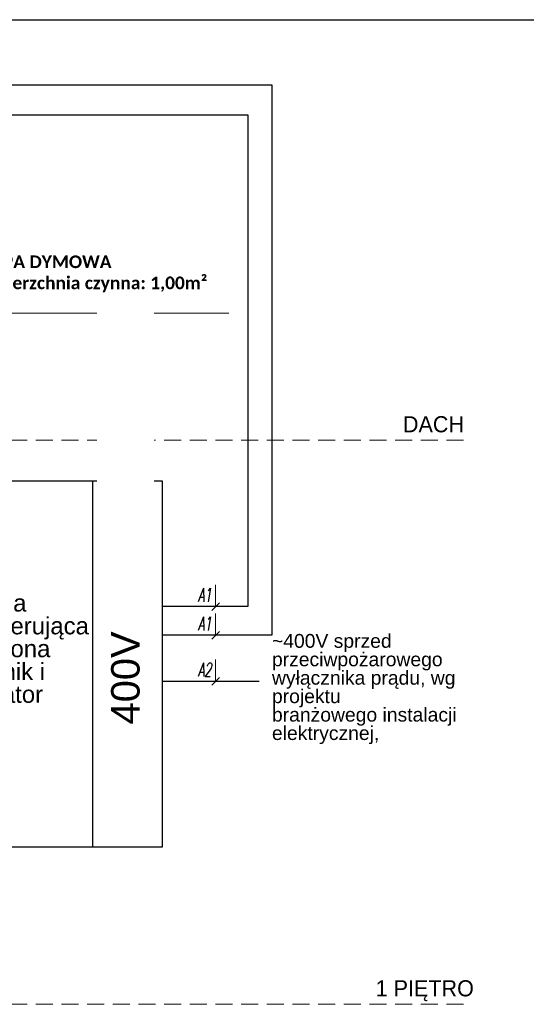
# Model space of a CAD drawing. Header units: millimetres. Extents: x 509 to 36614, y 492 to 3401.
# Tile 31 of 41: x 26831 to 27719, y 1674 to 3401. Entities that reach past the tile are written whole.
import ezdxf

# ---------------------------------------------------------------- set-up
doc = ezdxf.new("R2010")
doc.units = ezdxf.units.MM
doc.linetypes.add('BUR', pattern=[4.5, 3, -1.5])
for name, color, linetype, lineweight in [('CP_FRAME', 217, 'Continuous', 70), ('mcr opis', 7, 'Continuous', 18), ('mcr opis przewodów', 6, 'Continuous', 18), ('RAMKA 100', 198, 'Continuous', 15), ('ściany nośne', 1, 'Continuous', 25)]:
    doc.layers.add(name, color=color, linetype=linetype, lineweight=lineweight)
doc.layers.add('mapp-system', color=7, linetype='Continuous')
doc.layers.add('mcr_automatyka', color=30, linetype='Continuous')
doc.styles.add('Arial Normalny', font='arial.ttf')
doc.styles.add('OPS_Arial', font='txt')
doc.styles.get("Standard").update_dxf_attribs({"font": 'ARIAL.TTF'})
doc.styles.add('WYMIAR', font='romans.shx', dxfattribs={"width": 0.6})

msp = doc.modelspace()

# ---------------------------------------------------------------- linework, layer by layer
at = {"layer": 'CP_FRAME', "color": 7, "linetype": 'BUR', "lineweight": 18, "ltscale": 10}
for points in [[(27609.213, 2663.283), (24747.594, 2663.283)], [(27609.213, 1674.364), (24747.594, 1674.364)]]:
    msp.add_lwpolyline(points, dxfattribs=at)
at = {"layer": 'mapp-system'}
for p, q in [((27230.921, 2371.627), (27080.95, 2371.627)), ((27251.054, 2240.528), (27080.95, 2240.528))]:
    msp.add_line(p, q, dxfattribs=at)
at = {"layer": 'mcr opis'}
msp.add_line((27197.432, 2886.265), (26740.387, 2886.265), dxfattribs=at)
at = {"layer": 'mcr opis przewodów', "lineweight": 9}
for p, q in [((27174.333, 2410.026), (27174.333, 2371.627)), ((27181.121, 2378.415), (27167.545, 2364.839)), ((27174.333, 2359.742), (27174.333, 2321.343)), ((27181.121, 2328.131), (27167.545, 2314.555)), ((27174.333, 2278.927), (27174.333, 2240.528)), ((27181.121, 2247.316), (27167.545, 2233.74))]:
    msp.add_line(p, q, dxfattribs=at)
at = {"layer": 'mcr_automatyka'}
msp.add_lwpolyline([(26436.53, 2592.222), (27080.95, 2592.222), (27080.95, 1949.676), (26436.53, 1949.676)], close=True, dxfattribs=at)
at = {"layer": 'ściany nośne', "color": 0}
msp.add_line((23758.024, 3400.645), (29358.024, 3400.645), dxfattribs=at)

# ---------------------------------------------------------------- texts
at = {"color": 0, "linetype": 'ByBlock', "lineweight": -2, "insert": (26747.578, 2955.019), "char_height": 22.1538, "width": 714.84, "attachment_point": 4, "style": 'Arial Normalny'}
msp.add_mtext('{\\fCalibri Light|b1|i0|c238|p34;\\C256;KLAPA DYMOWA\\Ppowierzchnia czynna: 1,00m²}', dxfattribs=at)
at = {"layer": 'mcr opis', "insert": (27273.249, 2323.653), "char_height": 24.24091, "width": 406.61339, "attachment_point": 1, "line_spacing_factor": 0.8, "bg_fill": 2}
msp.add_mtext('~400V sprzed przeciwpożarowego\\Pwyłącznika prądu, wg projektu\\Pbranżowego instalacji elektrycznej,', dxfattribs=at)
at = {"layer": 'mcr opis przewodów', "lineweight": 9, "style": 'WYMIAR', "oblique": 10, "width": 0.6}
for s, p in [('A1', (27143.222, 2380)), ('A1', (27143.222, 2329.716)), ('A2', (27143.222, 2248.901))]:
    msp.add_text(s, height=24.2409, dxfattribs=at).set_placement(p)
at = {"layer": 'RAMKA 100', "color": 7, "lineweight": 25, "char_height": 28.2612, "width": 315.21478, "attachment_point": 2, "style": 'OPS_Arial'}
for s, insert in [('DACH', (27556.455, 2705.506)), ('1 PIĘTRO', (27541.202, 1716.586))]:
    msp.add_mtext(s, dxfattribs=dict(at, insert=insert))

# ---------------------------------------------------------------- next in the draw order: linework, layer by layer
at = {"layer": 'mapp-system'}
msp.add_line((27272.859, 2321.343), (27080.95, 2321.343), dxfattribs=at)

# ---------------------------------------------------------------- next in the draw order: texts
at = {"layer": 'mcr opis', "insert": (26632.417, 2392.998), "char_height": 30, "width": 271.54505, "attachment_point": 1, "line_spacing_factor": 0.8, "bg_fill": 2}
msp.add_mtext('\\pxqc;centrala zasilająco-sterująca\\Pwyposażona w falownik i akumulator', dxfattribs=at)
at = {"layer": 'mcr opis', "insert": (26991.172, 2165.026), "char_height": 49.9868, "width": 1113.99114, "attachment_point": 1, "rotation": 90, "line_spacing_factor": 0.8, "bg_fill": 2}
msp.add_mtext('400V', dxfattribs=at)

# ---------------------------------------------------------------- next in the draw order: linework, layer by layer
at = {"layer": 'mapp-system', "extrusion": (0, 0, -1)}
for points in [[(-25599.911, 3286.676), (-27272.859, 3286.676), (-27272.859, 2321.343)], [(-25554.058, 3233.95), (-27230.921, 3233.95), (-27230.921, 2371.627)]]:
    msp.add_lwpolyline(points, dxfattribs=at)
at = {"layer": 'mcr_automatyka'}
msp.add_line((26958.53, 2592.222), (26958.53, 1949.676), dxfattribs=at)

doc.saveas('drawing.dxf')
